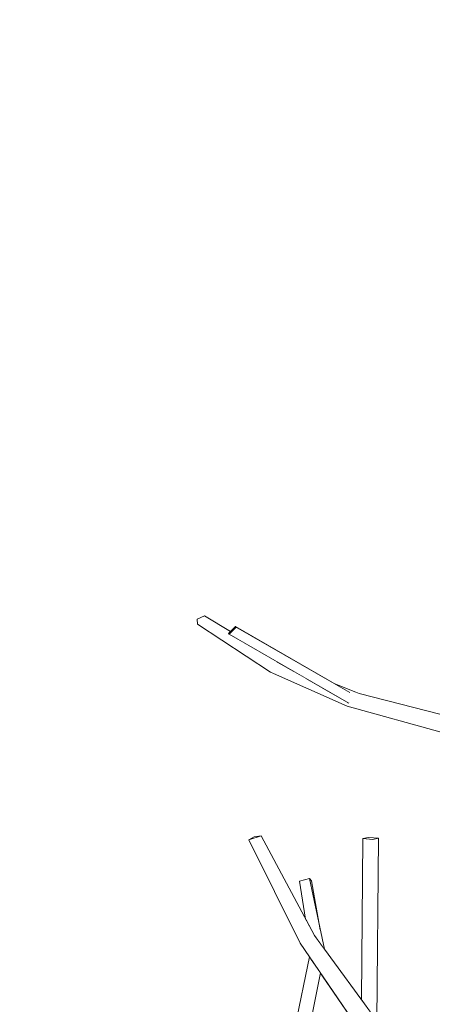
# Model space of a CAD drawing. Extents: x -289599 to -184549, y 66678 to 295474.
# Tile 137 of 256: x -267405 to -267265, y 72120 to 72454. Entities that reach past the tile are written whole.
import ezdxf

# ---------------------------------------------------------------- set-up
doc = ezdxf.new("R2010")
doc.units = 0
doc.header["$MEASUREMENT"] = 0
doc.linetypes.add('Wipeout_Contour', pattern=[1000, 0, -1000])
doc.layers.add('arch drzewa', color=8, linetype='Continuous')
doc.layers.add('Model Ściany', color=8, linetype='Continuous')
doc.layers.add('arch drzewa_Nr_Pióra__4', color=8, linetype='Continuous', lineweight=9)

msp = doc.modelspace()

# ---------------------------------------------------------------- wipeouts: each hides what was drawn before it
at = {"color": 254, "linetype": 'Wipeout_Contour', "lineweight": 0, "ltscale": 155815580.5429485}
msp.add_wipeout([(-266554.89, 73918.5), (-267404.89, 73918.5), (-267404.89, 71750.74), (-267394.05, 71748.38), (-267372.77, 71719.53), (-267373.64, 71718.42), (-267361.77, 71703.3), (-267362.86, 71707.49), (-267359.04, 71708.25), (-267358.29, 71705.38), (-267355.17, 71695.54), (-267346.43, 71685.62), (-267240.2, 71631.77), (-267227.65, 71618.5), (-267218.17, 71618.5), (-267220.21, 71620.82), (-267247.35, 71650.22), (-267302.21, 71663.9), (-267344.56, 71705.32), (-267344.38, 71705.62), (-267342.13, 71706.97), (-267301.15, 71667.98), (-267250.39, 71657.3), (-267251.23, 71718.8), (-267273.59, 71740.57), (-267303.22, 71763.94), (-267315.77, 71793.44), (-267312.12, 71795.22), (-267299.06, 71767.03), (-267278.28, 71751.59), (-267300.51, 71793.47), (-267299.07, 71794.08), (-267295.74, 71795.05), (-267269.02, 71744.71), (-267267.61, 71743.65), (-267242.21, 71719.01), (-267240.22, 71656.11), (-267209.85, 71623.74), (-267192.15, 71653.85), (-267191.46, 71694.71), (-267193.92, 71714.07), (-267240.91, 71785.35), (-267259.73, 71812.62), (-267259.88, 71812.93), (-267260.8, 71812.82), (-267270.86, 71824.37), (-267270.54, 71828.28), (-267284.76, 71838.86), (-267339.96, 71858.73), (-267360.22, 71897.52), (-267358.39, 71899.45), (-267355.97, 71898.67), (-267336.95, 71862.09), (-267284.5, 71844.32), (-267289.83, 71884.07), (-267289.74, 71884.6), (-267318.21, 71914.64), (-267315.25, 71916.35), (-267314.75, 71916.33), (-267285.4, 71886.11), (-267266.24, 71880.37), (-267263.37, 71892.41), (-267272.23, 71900.47), (-267271.16, 71917.53), (-267290.97, 71936.41), (-267293.6, 71962.94), (-267291, 71964.16), (-267288.75, 71963.13), (-267285.82, 71939.03), (-267270.75, 71924.2), (-267270.15, 71933.8), (-267268.22, 71934.27), (-267266.08, 71933.72), (-267266.79, 71920.31), (-267258.08, 71911.73), (-267250.14, 71948.8), (-267246.25, 71948.52), (-267246.21, 71946.67), (-267254.45, 71908.17), (-267252.47, 71906.21), (-267255.44, 71892.9), (-267227.55, 71869.33), (-267227.88, 71868.89), (-267227.73, 71868.84), (-267199.86, 71820.83), (-267198.77, 71802.23), (-267191.78, 71821.78), (-267221.92, 71864.2), (-267221.25, 71864.62), (-267218.99, 71865.53), (-267189.25, 71824.28), (-267188.66, 71858.3), (-267186.39, 71900.82), (-267222.82, 71986.56), (-267226.45, 71988.74), (-267224.64, 71990.83), (-267225.42, 71992.67), (-267229.06, 71999.34), (-267272.8, 72049.63), (-267294.95, 72051.63), (-267299.19, 72053.27), (-267330.73, 72076.07), (-267343.97, 72085.11), (-267390.39, 72099.59), (-267391.71, 72101.29), (-267389.57, 72103.42), (-267341.07, 72088.55), (-267328.2, 72079.46), (-267355.07, 72117.93), (-267355.02, 72119.18), (-267352.4, 72119.92), (-267325.31, 72083.33), (-267285.03, 72065.32), (-267313.51, 72104.32), (-267306.83, 72136.48), (-267310, 72141.1), (-267327.38, 72176.11), (-267325.58, 72177.05), (-267323.15, 72177.38), (-267308.13, 72149.23), (-267310.21, 72162.07), (-267306.83, 72162.95), (-267306.13, 72162.19), (-267303.17, 72145.56), (-267301.81, 72139.09), (-267289.28, 72122.03), (-267288.79, 72176.46), (-267286.85, 72176.89), (-267283.45, 72176.62), (-267284, 72114.84), (-267282.59, 72112.92), (-267248.87, 72053.1), (-267227.3, 72017.9), (-267229.32, 72048.9), (-267234.21, 72057.74), (-267236.98, 72061.01), (-267236.23, 72061.39), (-267250.28, 72086.77), (-267235.32, 72122.05), (-267228.73, 72157.87), (-267226.96, 72157.71), (-267226.37, 72157.6), (-267231.84, 72121.2), (-267245.33, 72088.35), (-267221.6, 72049.35), (-267221.55, 72048.99), (-267211.02, 72036.52), (-267224.99, 72066.7), (-267224.1, 72068.76), (-267220.34, 72068.94), (-267201.46, 72030.94), (-267205.13, 72046.01), (-267195.1, 72076.44), (-267196.57, 72076.37), (-267206.31, 72140.08), (-267220.79, 72182.17), (-267261.46, 72212.28), (-267294.12, 72221.23), (-267319.97, 72232.76), (-267344.72, 72248.99), (-267344.79, 72250.7), (-267342.36, 72251.89), (-267333.53, 72246.52), (-267331.86, 72248.22), (-267298.25, 72228.87), (-267290.01, 72225.52), (-267254.88, 72216.58), (-267222.76, 72193.85), (-267222.2, 72195.52), (-267234.49, 72228.61), (-267245.6, 72271.62), (-267248.78, 72301.27), (-267253.4, 72320.74), (-267256.92, 72334.03), (-267253.03, 72334.74), (-267252.42, 72333.68), (-267249.6, 72323.21), (-267243.96, 72304.25), (-267241.52, 72291.07), (-267237.66, 72316.17), (-267238.19, 72317.91), (-267243.11, 72323.08), (-267243.33, 72324.09), (-267240.09, 72325.73), (-267238.94, 72324.52), (-267238.64, 72324.84), (-267235.21, 72324.9), (-267233.47, 72318.76), (-267214.98, 72299.28), (-267212.2, 72333.19), (-267228.57, 72363.86), (-267226.03, 72365.13), (-267223.67, 72365.28), (-267206.11, 72332.9), (-267209.66, 72295.36), (-267181.01, 72258.39), (-267178.26, 72278.79), (-267178.28, 72280.56), (-267178.35, 72284.63), (-267179.79, 72286.84), (-267179.94, 72286.81), (-267180.16, 72287.39), (-267183.64, 72292.7), (-267184.72, 72299.54), (-267191.01, 72316.29), (-267194.12, 72352.21), (-267184.49, 72379.66), (-267181.78, 72379.12), (-267181.77, 72378.98), (-267190.2, 72352.49), (-267187.39, 72328.96), (-267186.13, 72329.22), (-267184.86, 72328.42), (-267179.85, 72303.15), (-267178.59, 72300.2), (-267179.23, 72341.99), (-267177.86, 72342.19), (-267175.84, 72342.16), (-267175.19, 72341.94), (-267175, 72335.45), (-267173.66, 72368.41), (-267171.45, 72368.51), (-267169.93, 72368.3), (-267170.4, 72322.65), (-267172.58, 72296.58), (-267157.45, 72312.87), (-267146.23, 72345.54), (-267142.87, 72345.09), (-267142.7, 72343.88), (-267152.89, 72309.78), (-267168.83, 72291.03), (-267169.46, 72282.3), (-267162.43, 72272.66), (-267162.33, 72257.61), (-267158.59, 72264.2), (-267152.34, 72309.05), (-267150.13, 72308.95), (-267148.64, 72308.74), (-267154.24, 72262.49), (-267162.27, 72247.35), (-267162.2, 72236.68), (-267135.6, 72265.25), (-267135.28, 72293), (-267131.42, 72293.3), (-267130.76, 72291.44), (-267131, 72270.18), (-267128.51, 72272.86), (-267122.12, 72299.75), (-267099.47, 72329.42), (-267097.98, 72329.77), (-267095.06, 72328.15), (-267116.44, 72300.44), (-267122.1, 72279.04), (-267096.71, 72303.64), (-267093.97, 72302.24), (-267092.55, 72300.96), (-267124.41, 72270.08), (-267124.47, 72270.11), (-267124.52, 72269.93), (-267131.09, 72262.5), (-267131.28, 72246.32), (-267091.76, 72275.06), (-267087.49, 72308.02), (-267082.99, 72307.8), (-267087.45, 72272.08), (-267129.48, 72240.53), (-267142.14, 72203.78), (-267139.97, 72201.92), (-267147.29, 72188.82), (-267148.25, 72186.05), (-267098.87, 72200.54), (-267078.78, 72244.31), (-267027.3, 72275.39), (-267024.95, 72273.24), (-267024.95, 72272.56), (-267073.28, 72242.57), (-267095.96, 72194.42), (-267152.29, 72175.83), (-267164.36, 72157.23), (-267164.31, 72155.32), (-267165.61, 72155.31), (-267166.47, 72153.98), (-267171.79, 72130.46), (-267171.79, 72129.72), (-267171.62, 72125.13), (-267168.64, 72128.16), (-267165.27, 72149.83), (-267163.68, 72151.86), (-267160.07, 72150.82), (-267162.38, 72127.73), (-267163.89, 72124.2), (-267171.23, 72114.39), (-267170.51, 72094.67), (-267170.45, 72094.54), (-267170.5, 72094.53), (-267169.08, 72055.64), (-267168.01, 72028.93), (-267166.71, 72022.75), (-267167.75, 72022.59), (-267166.11, 71981.58), (-267165.41, 71946.78), (-267160.96, 71940.17), (-267154.78, 71925.2), (-267157.32, 71971.72), (-267159.94, 72001.28), (-267163.82, 72055.82), (-267163.84, 72063.1), (-267164.32, 72077.48), (-267161.37, 72077.66), (-267160.94, 72076.85), (-267160.23, 72062.48), (-267159.66, 72054.84), (-267155.89, 72020.36), (-267152.04, 72041.87), (-267148.7, 72041.69), (-267146.72, 72041.2), (-267153.84, 72001.51), (-267153.6, 71999.34), (-267148.41, 71971.27), (-267141.73, 71910.81), (-267130.2, 71936.36), (-267124.65, 71946.44), (-267123.81, 71972.6), (-267099.22, 72018.98), (-267098.65, 72019.15), (-267098.69, 72019.63), (-267084.29, 72036.06), (-267073.32, 72053.32), (-267078.55, 72078.81), (-267075.93, 72079.42), (-267074.82, 72078.73), (-267070.47, 72057.8), (-267070.42, 72057.89), (-267056.61, 72091.8), (-267054.99, 72091.74), (-267051.8, 72090.79), (-267064.65, 72056.13), (-267068.73, 72049.4), (-267068.15, 72046.6), (-267077.33, 72035.21), (-267084.67, 72023.1), (-267062.19, 72029.47), (-267052.81, 72062.94), (-267048.42, 72062.22), (-267056.35, 72031.13), (-267054.58, 72031.63), (-267045.99, 72038.91), (-267032.16, 72051.01), (-267031.42, 72050.54), (-267020.35, 72062.61), (-267018.61, 72062.89), (-267015.99, 72061.06), (-267043.56, 72030.26), (-267052.71, 72027.73), (-267061.55, 72019.78), (-267080, 71992.99), (-267093.88, 71952.99), (-267084.28, 71961.07), (-267024.01, 71996.91), (-266998.65, 72044.15), (-266995.15, 72044.03), (-266993.91, 72042.09), (-267016.92, 71999.22), (-266957.08, 72017.32), (-266950.39, 72026.42), (-266930.3, 72054.71), (-266929.29, 72055.13), (-266926.46, 72053.39), (-266955.35, 72013.46), (-267019.39, 71992.96), (-267077.74, 71956.54), (-267099.7, 71936.7), (-267122.83, 71887.39), (-267126.74, 71865.63), (-267122.46, 71858.86), (-267124.14, 71868.46), (-267123.09, 71869.81), (-267120.43, 71869.49), (-267116.24, 71849), (-267114.26, 71845.88), (-267113.12, 71833.76), (-267112.64, 71831.42), (-267110.74, 71828.86), (-267105.17, 71849.14), (-267096.58, 71873.38), (-267095.7, 71875.13), (-267103.9, 71925.7), (-267100.53, 71926.23), (-267098.59, 71926.05), (-267091.65, 71883.21), (-267088.61, 71889.26), (-267081.24, 71913.31), (-267079.73, 71914.34), (-267076.87, 71912.94), (-267083.05, 71888.5), (-267089.79, 71871.89), (-267096.95, 71847.35), (-267104.1, 71819.91), (-267089.95, 71800.84), (-267077.85, 71836.95), (-267075.72, 71865.5), (-267049.63, 71904.05), (-267046.66, 71904.73), (-267045.7, 71902.48), (-267069.99, 71865.23), (-267070.6, 71836.16), (-267084.05, 71795.41), (-267080.14, 71787.89), (-267071.36, 71794.68), (-267054.59, 71808.43), (-267020.67, 71856.61), (-266986.06, 71878.82), (-266961.97, 71898.35), (-266959.13, 71896.29), (-266959.16, 71896.03), (-266960.68, 71894.8), (-266957.88, 71893.41), (-266958.11, 71891.29), (-267015.33, 71854.49), (-267048.81, 71806.87), (-267049.88, 71805.29), (-267051.19, 71803.49), (-267065.12, 71792.28), (-267077.11, 71782.06), (-267065.43, 71759.6), (-267041.15, 71802.36), (-267006.62, 71809.79), (-266983.4, 71843.27), (-266981.1, 71846.61), (-266980.61, 71847.28), (-266977.96, 71846.19), (-266980.37, 71842.76), (-267005.92, 71805.89), (-267036.06, 71799.94), (-267061.32, 71751.7), (-267059.69, 71748.58), (-267084.57, 71725.32), (-267053.86, 71730.73), (-267053.04, 71734.58), (-267021.97, 71756.89), (-267022.42, 71761.76), (-267023.39, 71770.12), (-267018.27, 71780.21), (-267014.6, 71780.62), (-267013.67, 71778.06), (-267017.46, 71767.62), (-267017.43, 71767.43), (-267016.39, 71760.9), (-267013.83, 71762.74), (-267011.35, 71761.13), (-267003.93, 71766.63), (-266968.16, 71773.45), (-266967.24, 71771.32), (-266967.8, 71770.63), (-267001.07, 71763.75), (-267015.13, 71753.08), (-267010.16, 71722.03), (-266957.77, 71737.3), (-266948.96, 71765.07), (-266943.45, 71764.4), (-266953.72, 71733.42), (-266957.11, 71732.26), (-266960.48, 71731.26), (-267010.07, 71715.44), (-267010.24, 71715.32), (-267010.34, 71714.69), (-267011.17, 71714.7), (-267050.84, 71688.31), (-267064.82, 71648.11), (-267103.31, 71618.5), (-266554.89, 71618.5), (-266554.89, 71746.14), (-266591.22, 71757.06), (-266615, 71786), (-266612.08, 71787.59), (-266610.19, 71788.38), (-266589.22, 71762.37), (-266564.6, 71755.4), (-266564.32, 71757.04), (-266563.13, 71758.14), (-266554.89, 71756.58)], dxfattribs=at).dxf.layer = 'Model Ściany'

# ---------------------------------------------------------------- next in the draw order: wipeouts: each hides what was drawn before it
at = {"color": 254, "linetype": 'Wipeout_Contour', "lineweight": 0, "ltscale": 1945046.183092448}
msp.add_wipeout([(-267344.79, 72250.7), (-267327.16, 72241.67), (-267334.02, 72245.62), (-267334.21, 72245.82), (-267333.53, 72246.52), (-267342.36, 72251.89)], dxfattribs=at).dxf.layer = 'arch drzewa'
at = {"color": 254, "linetype": 'Wipeout_Contour', "lineweight": 0, "ltscale": 972456.996129}
msp.add_wipeout([(-267317.76, 72236.26), (-267320.23, 72235.49), (-267311.35, 72232.56)], dxfattribs=at).dxf.layer = 'arch drzewa'
at = {"color": 254, "linetype": 'Wipeout_Contour', "lineweight": 0, "ltscale": 1620592.316274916}
msp.add_wipeout([(-267293.97, 72224.92), (-267254.88, 72216.58), (-267290.01, 72225.52), (-267292.07, 72225.25), (-267291.65, 72224.98)], dxfattribs=at).dxf.layer = 'arch drzewa'
at = {"color": 254, "linetype": 'Wipeout_Contour', "lineweight": 0, "ltscale": 1296434.669244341}
msp.add_wipeout([(-267283.45, 72176.62), (-267286.85, 72176.89), (-267288.79, 72176.46), (-267285.39, 72176.19)], dxfattribs=at).dxf.layer = 'arch drzewa'
at = {"color": 254, "linetype": 'Wipeout_Contour', "lineweight": 0, "ltscale": 1296483.823202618}
msp.add_wipeout([(-267306.83, 72162.95), (-267310.21, 72162.07), (-267302.01, 72139.36), (-267301.81, 72139.09)], dxfattribs=at).dxf.layer = 'arch drzewa'
at = {"color": 254, "linetype": 'Wipeout_Contour', "lineweight": 0, "ltscale": 2268561.535944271}
msp.add_wipeout([(-267303.11, 72131.06), (-267307.85, 72107.14), (-267270.48, 72058.85), (-267267.48, 72055.54), (-267259.31, 72054.96), (-267265.19, 72066.41), (-267288.85, 72110.25)], dxfattribs=at).dxf.layer = 'Model Ściany'

# ---------------------------------------------------------------- next in the draw order: wipeouts: each hides what was drawn before it
at = {"color": 254, "linetype": 'Wipeout_Contour', "lineweight": 0, "ltscale": 972445.910838}
msp.add_wipeout([(-267320.23, 72235.49), (-267307.5, 72230.34), (-267311.35, 72232.56)], dxfattribs=at).dxf.layer = 'arch drzewa'
at = {"color": 254, "linetype": 'Wipeout_Contour', "lineweight": 0, "ltscale": 972308.775839}
msp.add_wipeout([(-267254.88, 72216.58), (-267294.22, 72224.97), (-267258.74, 72216.02)], dxfattribs=at).dxf.layer = 'arch drzewa'
at = {"color": 254, "linetype": 'Wipeout_Contour', "lineweight": 0, "ltscale": 1296485.503695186}
msp.add_wipeout([(-267310.21, 72162.07), (-267308.13, 72149.23), (-267305.15, 72143.64), (-267302.01, 72139.36)], dxfattribs=at).dxf.layer = 'arch drzewa'
at = {"color": 254, "linetype": 'Wipeout_Contour', "lineweight": 0, "ltscale": 972345.005557}
msp.add_wipeout([(-267306.52, 72136.03), (-267307.85, 72107.14), (-267303.11, 72131.06)], dxfattribs=at).dxf.layer = 'arch drzewa'

# ---------------------------------------------------------------- next in the draw order: wipeouts: each hides what was drawn before it
at = {"color": 254, "linetype": 'Wipeout_Contour', "lineweight": 0, "ltscale": 1296591.004462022}
msp.add_wipeout([(-267307.5, 72230.34), (-267320.23, 72235.49), (-267319.97, 72232.76), (-267302.54, 72227.49)], dxfattribs=at).dxf.layer = 'arch drzewa'
at = {"color": 254, "linetype": 'Wipeout_Contour', "lineweight": 0, "ltscale": 1620601.124190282}
msp.add_wipeout([(-267294.16, 72222.66), (-267294.12, 72221.23), (-267258.74, 72216.02), (-267294.02, 72224.92), (-267293.59, 72222.33)], dxfattribs=at).dxf.layer = 'arch drzewa'
at = {"color": 254, "linetype": 'Wipeout_Contour', "lineweight": 0, "ltscale": 972367.330536}
msp.add_wipeout([(-267306.83, 72162.95), (-267303.17, 72145.56), (-267306.13, 72162.19)], dxfattribs=at).dxf.layer = 'arch drzewa'
at = {"color": 254, "linetype": 'Wipeout_Contour', "lineweight": 0, "ltscale": 1296468.315711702}
msp.add_wipeout([(-267313.51, 72104.32), (-267307.85, 72107.14), (-267306.52, 72136.03), (-267306.83, 72136.48)], dxfattribs=at).dxf.layer = 'arch drzewa'

# ---------------------------------------------------------------- next in the draw order: wipeouts: each hides what was drawn before it
at = {"color": 254, "linetype": 'Wipeout_Contour', "lineweight": 0, "ltscale": 1296658.881778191}
msp.add_wipeout([(-267344.79, 72250.7), (-267320.23, 72235.49), (-267317.76, 72236.26), (-267327.16, 72241.67)], dxfattribs=at).dxf.layer = 'arch drzewa'
at = {"color": 254, "linetype": 'Wipeout_Contour', "lineweight": 0, "ltscale": 972388.076425}
msp.add_wipeout([(-267290.01, 72225.52), (-267298.25, 72228.87), (-267295.72, 72227.41)], dxfattribs=at).dxf.layer = 'arch drzewa'
at = {"color": 254, "linetype": 'Wipeout_Contour', "lineweight": 0, "ltscale": 972313.183212}
msp.add_wipeout([(-267258.74, 72216.02), (-267294.12, 72221.23), (-267261.46, 72212.28)], dxfattribs=at).dxf.layer = 'arch drzewa'
at = {"color": 254, "linetype": 'Wipeout_Contour', "lineweight": 0, "ltscale": 972331.536356}
msp.add_wipeout([(-267282.59, 72112.92), (-267305.15, 72143.64), (-267310, 72141.1)], dxfattribs=at).dxf.layer = 'arch drzewa'

# ---------------------------------------------------------------- next in the draw order: wipeouts: each hides what was drawn before it
at = {"color": 254, "linetype": 'Wipeout_Contour', "lineweight": 0, "ltscale": 972522.88005}
msp.add_wipeout([(-267320.23, 72235.49), (-267344.79, 72250.7), (-267344.72, 72248.99)], dxfattribs=at).dxf.layer = 'arch drzewa'
at = {"color": 254, "linetype": 'Wipeout_Contour', "lineweight": 0, "ltscale": 1296508.994839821}
msp.add_wipeout([(-267290.01, 72225.52), (-267295.72, 72227.41), (-267293.2, 72225.96), (-267292.07, 72225.25)], dxfattribs=at).dxf.layer = 'arch drzewa'
at = {"color": 254, "linetype": 'Wipeout_Contour', "lineweight": 0, "ltscale": 972412.175573}
msp.add_wipeout([(-267305.15, 72143.64), (-267323.15, 72177.38), (-267327.38, 72176.11)], dxfattribs=at).dxf.layer = 'arch drzewa'
at = {"color": 254, "linetype": 'Wipeout_Contour', "lineweight": 0, "ltscale": 2268679.402472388}
msp.add_wipeout([(-267310, 72141.1), (-267288.85, 72110.25), (-267286.11, 72111.41), (-267286.4, 72111.44), (-267285.96, 72112.36), (-267285.52, 72111.67), (-267282.59, 72112.92)], dxfattribs=at).dxf.layer = 'arch drzewa'

# ---------------------------------------------------------------- next in the draw order: linework, layer by layer
at = {"layer": 'arch drzewa_Nr_Pióra__4', "linetype": 'Continuous'}
for p, q in [((-267342.36, 72251.89), (-267344.79, 72250.7)), ((-267313.51, 72104.32), (-267306.83, 72136.48)), ((-267307.85, 72107.14), (-267303.11, 72131.06))]:
    msp.add_line(p, q, dxfattribs=at)

# ---------------------------------------------------------------- next in the draw order: wipeouts: each hides what was drawn before it
at = {"color": 254, "linetype": 'Wipeout_Contour', "lineweight": 0, "ltscale": 1296548.19144876}
msp.add_wipeout([(-267319.97, 72232.76), (-267294.12, 72221.23), (-267294.16, 72222.66), (-267302.54, 72227.49)], dxfattribs=at).dxf.layer = 'arch drzewa'
at = {"color": 254, "linetype": 'Wipeout_Contour', "lineweight": 0, "ltscale": 972390.860969}
msp.add_wipeout([(-267327.38, 72176.11), (-267310, 72141.1), (-267305.15, 72143.64)], dxfattribs=at).dxf.layer = 'arch drzewa'
at = {"color": 254, "linetype": 'Wipeout_Contour', "lineweight": 0, "ltscale": 1296399.381771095}
msp.add_wipeout([(-267285.39, 72176.19), (-267285.92, 72117.45), (-267284, 72114.84), (-267283.45, 72176.62)], dxfattribs=at).dxf.layer = 'arch drzewa'

# ---------------------------------------------------------------- next in the draw order: linework, layer by layer
at = {"layer": 'arch drzewa_Nr_Pióra__4', "linetype": 'Continuous'}
for p, q in [((-267306.83, 72162.95), (-267310.21, 72162.07)), ((-267306.13, 72162.19), (-267306.83, 72162.95)), ((-267301.81, 72139.09), (-267306.83, 72162.95)), ((-267308.13, 72149.23), (-267310.21, 72162.07)), ((-267303.17, 72145.56), (-267306.13, 72162.19))]:
    msp.add_line(p, q, dxfattribs=at)

# ---------------------------------------------------------------- next in the draw order: wipeouts: each hides what was drawn before it
at = {"color": 254, "linetype": 'Wipeout_Contour', "lineweight": 0, "ltscale": 972495.198241}
msp.add_wipeout([(-267344.72, 72248.99), (-267319.97, 72232.76), (-267320.23, 72235.49)], dxfattribs=at).dxf.layer = 'arch drzewa'
at = {"color": 254, "linetype": 'Wipeout_Contour', "lineweight": 0, "ltscale": 972440.357586}
msp.add_wipeout([(-267327.38, 72176.11), (-267323.15, 72177.38), (-267325.58, 72177.05)], dxfattribs=at).dxf.layer = 'arch drzewa'
at = {"color": 254, "linetype": 'Wipeout_Contour', "lineweight": 0, "ltscale": 1296411.411864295}
msp.add_wipeout([(-267288.79, 72176.46), (-267289.28, 72122.03), (-267285.92, 72117.45), (-267285.39, 72176.19)], dxfattribs=at).dxf.layer = 'arch drzewa'

# ---------------------------------------------------------------- next in the draw order: linework, layer by layer
at = {"layer": 'arch drzewa_Nr_Pióra__4', "linetype": 'Continuous'}
for p, q in [((-267344.79, 72250.7), (-267344.72, 72248.99)), ((-267323.15, 72177.38), (-267327.38, 72176.11)), ((-267327.38, 72176.11), (-267325.58, 72177.05)), ((-267310, 72141.1), (-267327.38, 72176.11)), ((-267325.58, 72177.05), (-267323.15, 72177.38)), ((-267305.15, 72143.64), (-267323.15, 72177.38)), ((-267289.28, 72122.03), (-267288.79, 72176.46)), ((-267288.79, 72176.46), (-267286.85, 72176.89)), ((-267285.39, 72176.19), (-267288.79, 72176.46)), ((-267286.85, 72176.89), (-267283.45, 72176.62)), ((-267283.45, 72176.62), (-267285.39, 72176.19)), ((-267284, 72114.84), (-267283.45, 72176.62)), ((-267282.59, 72112.92), (-267305.15, 72143.64)), ((-267288.85, 72110.25), (-267310, 72141.1))]:
    msp.add_line(p, q, dxfattribs=at)

# ---------------------------------------------------------------- next in the draw order: wipeouts: each hides what was drawn before it
at = {"color": 254, "linetype": 'Wipeout_Contour', "lineweight": 0, "ltscale": 1296685.422368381}
msp.add_wipeout([(-267334.02, 72245.62), (-267331.67, 72248.03), (-267331.86, 72248.22), (-267334.21, 72245.82)], dxfattribs=at).dxf.layer = 'arch drzewa'

# ---------------------------------------------------------------- next in the draw order: wipeouts: each hides what was drawn before it
at = {"color": 254, "linetype": 'Wipeout_Contour', "lineweight": 0, "ltscale": 1620721.385933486}
msp.add_wipeout([(-267331.86, 72248.22), (-267331.67, 72248.03), (-267291.65, 72224.98), (-267292.07, 72225.25), (-267293.2, 72225.96)], dxfattribs=at).dxf.layer = 'arch drzewa'

# ---------------------------------------------------------------- next in the draw order: wipeouts: each hides what was drawn before it
at = {"color": 254, "linetype": 'Wipeout_Contour', "lineweight": 0, "ltscale": 2268981.401006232}
msp.add_wipeout([(-267331.67, 72248.03), (-267334.02, 72245.62), (-267293.59, 72222.33), (-267294.02, 72224.92), (-267294.22, 72224.97), (-267293.97, 72224.92), (-267291.65, 72224.98)], dxfattribs=at).dxf.layer = 'arch drzewa'

# ---------------------------------------------------------------- next in the draw order: linework, layer by layer
at = {"layer": 'arch drzewa_Nr_Pióra__4', "linetype": 'Continuous'}
for p, q in [((-267333.53, 72246.52), (-267342.36, 72251.89)), ((-267319.97, 72232.76), (-267344.72, 72248.99)), ((-267334.21, 72245.82), (-267331.86, 72248.22)), ((-267331.67, 72248.03), (-267334.02, 72245.62)), ((-267331.86, 72248.22), (-267331.67, 72248.03)), ((-267293.13, 72225.92), (-267331.86, 72248.22)), ((-267334.02, 72245.62), (-267334.21, 72245.82)), ((-267293.5, 72222.28), (-267334.02, 72245.62)), ((-267294.12, 72221.23), (-267319.97, 72232.76)), ((-267290.01, 72225.52), (-267298.25, 72228.87)), ((-267254.88, 72216.58), (-267290.01, 72225.52)), ((-267261.46, 72212.28), (-267294.12, 72221.23))]:
    msp.add_line(p, q, dxfattribs=at)

doc.saveas('drawing.dxf')
